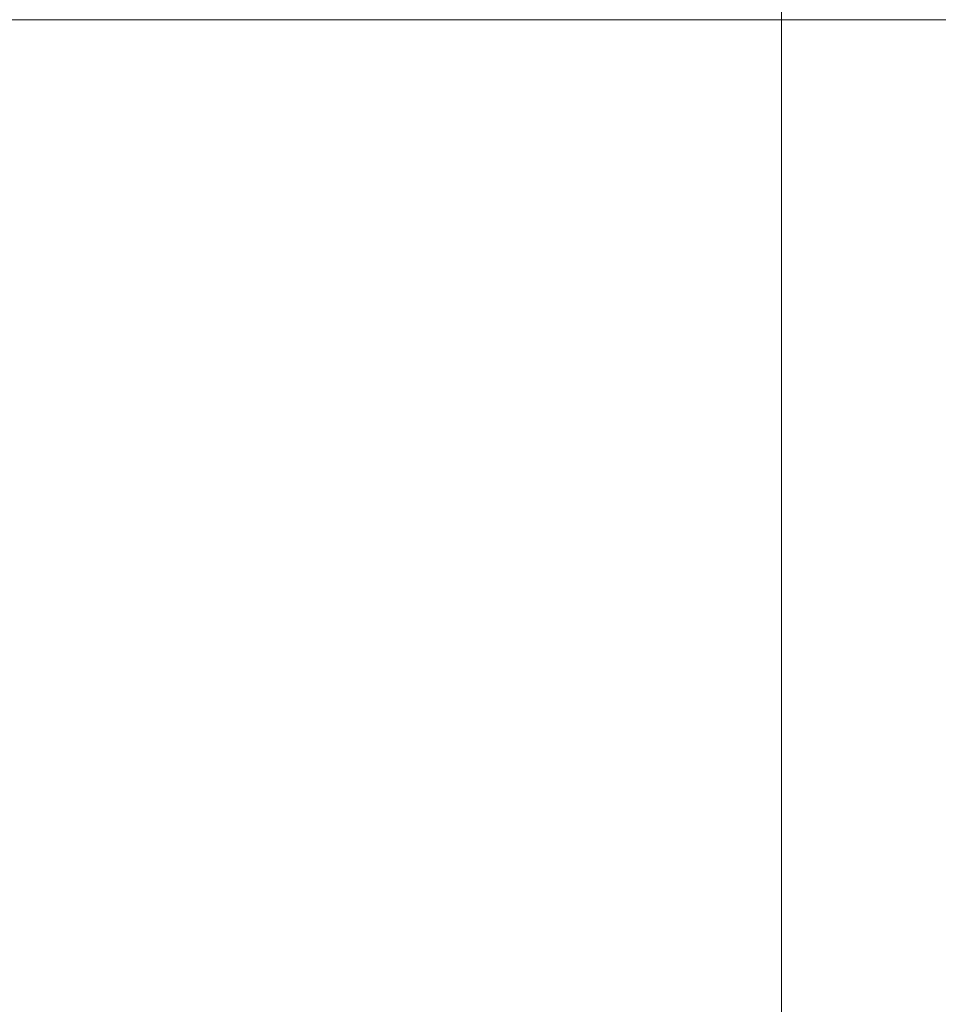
# Model space of a CAD drawing. Header units: centimetres. Extents: x -44.1 to 45.2, y 4.2 to 6.
# Tile 123 of 256: x -14.361 to -14.244, y 5.775 to 5.9. Entities that reach past the tile are written whole.
import ezdxf

# ---------------------------------------------------------------- set-up
doc = ezdxf.new("R2010")
doc.units = ezdxf.units.CM
doc.header["$LTSCALE"] = 2.54
doc.layers.add('Lucido design-1', color=7, linetype='Continuous')

# ---------------------------------------------------------------- blocks, each defined once
blk = doc.blocks.new('Gruppo-4-1')
at = {"color": 7, "linetype": 'Continuous', "lineweight": 9}
for points, invisible_edges in [([(-43.919, 5.90339, -2276.22224), (-43.919, 5.90021, -2276.22217), (45.04592, 5.90021, -2276.22217), (45.04592, 5.90339, -2276.22224)], 8), ([(-14.26402, 5.90339, -2277.0221), (-14.26402, 5.90021, -2277.02217), (-43.919, 5.90021, -2277.02217), (-43.919, 5.90339, -2277.0221)], 8), ([(-43.919, 4.30021, -2277.02217), (-14.26402, 5.90021, -2277.02217), (-14.26402, 4.70021, -2277.02217)], 9), ([(-43.919, 4.30021, -2277.02217), (-43.919, 5.90021, -2277.02217), (-14.26402, 5.90021, -2277.02217)], 8), ([(-14.25829, 5.90021, -2277.02211), (-14.25829, 4.70021, -2277.02211), (-14.26402, 4.70021, -2277.02217), (-14.26402, 5.90021, -2277.02217)], 1), ([(-14.25356, 4.70021, -2277.02192), (-14.25829, 4.70021, -2277.02211), (-14.25829, 5.90021, -2277.02211), (-14.25323, 5.90021, -2277.02191)], 10), ([(-14.24746, 4.70021, -2277.02168), (-14.25356, 4.70021, -2277.02192), (-14.25323, 5.90021, -2277.02191), (-14.24758, 5.90021, -2277.02169)], 10), ([(-14.24758, 5.90021, -2277.02169), (-14.24746, 5.90021, -2277.02168), (-14.24746, 4.70021, -2277.02168)], 10), ([(-14.24317, 4.70021, -2277.02134), (-14.24746, 4.70021, -2277.02168), (-14.24746, 5.90021, -2277.02168), (-14.24179, 5.90021, -2277.02123)], 10)]:
    blk.add_3dface(points, dxfattribs=dict(at, invisible_edges=invisible_edges))
blk.add_3dface([(-43.919, 5.90021, -2276.22217), (-43.919, 4.30021, -2276.22217), (45.04592, 4.30021, -2276.22217), (45.04592, 5.90021, -2276.22217)], dxfattribs=at)
blk = doc.blocks.new('Gruppo-5-1')
at = {"color": 7}
blk.add_blockref('Gruppo-4-1', (0, 0), dxfattribs=at)

msp = doc.modelspace()

# ---------------------------------------------------------------- block references
at = {"layer": 'Lucido design-1', "color": 7}
msp.add_blockref('Gruppo-5-1', (0, 0), dxfattribs=at)

doc.saveas('drawing.dxf')
